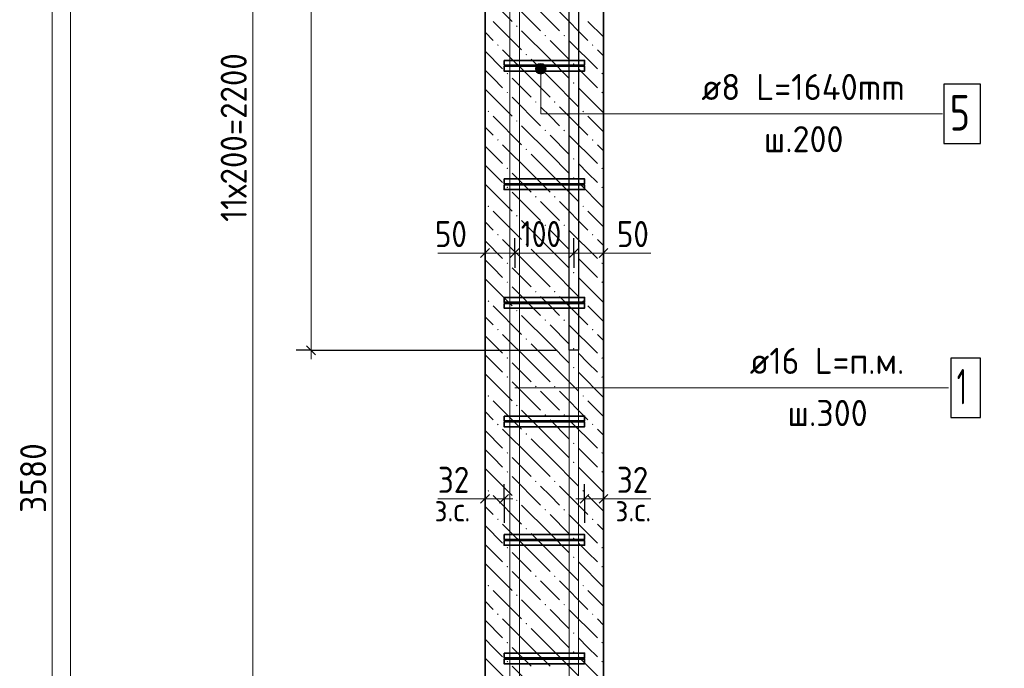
# Model space of a CAD drawing. Header units: millimetres. Extents: x 0 to 42000, y 0 to 29700.
# Tile 9 of 30: x 14597 to 22909, y 13474 to 18945. Entities that reach past the tile are written whole.
import ezdxf

# ---------------------------------------------------------------- set-up
doc = ezdxf.new("R2010")
doc.units = ezdxf.units.MM
doc.linetypes.add('______2', pattern=[270, 200, -70])
for name, color, linetype, lineweight in [('S1 Продольная арматура', 52, 'Continuous', 25), ('S2 ДОП Продольная арматура', 52, 'Continuous', 25), ('Standard', 7, 'Continuous', 25), ('Затяжка', 52, 'Continuous', 25), ('Позиционная метка линия выноска', 7, 'Continuous', 13), ('Размерная выноска', 7, 'Continuous', 13), ('Хомут', 52, 'Continuous', 25)]:
    doc.layers.add(name, color=color, linetype=linetype, lineweight=lineweight)
doc.layers.add('ЖБ Пилон', color=7, linetype='______2', lineweight=13, true_color=0xa0a0a0)
doc.styles.add('ISOCPEUR', font='txt')

msp = doc.modelspace()

# ---------------------------------------------------------------- hatches: boundary and pattern name
at = {"layer": 'ЖБ Пилон', "linetype": 'Continuous', "lineweight": 18, "transparency": 33554687}
for points in [[(18787.5, 18890.8), (18794, 18897.3), (18800.5, 18890.8), (18794, 18884.3)], [(19027.5, 18810.8), (19034, 18817.3), (19040.5, 18810.8), (19034, 18804.3)], [(19187.5, 18810.8), (19194, 18817.3), (19200.5, 18810.8), (19194, 18804.3)], [(18627.5, 18730.8), (18634, 18737.3), (18640.5, 18730.8), (18634, 18724.3)], [(19427.5, 18730.8), (19434, 18737.3), (19440.5, 18730.8), (19434, 18724.3)], [(18867.5, 18650.8), (18874, 18657.3), (18880.5, 18650.8), (18874, 18644.3)], [(19267.5, 18570.8), (19274, 18577.3), (19280.5, 18570.8), (19274, 18564.3)], [(18707.5, 18490.8), (18714, 18497.3), (18720.5, 18490.8), (18714, 18484.3)], [(19507.5, 18490.8), (19514, 18497.3), (19520.5, 18490.8), (19514, 18484.3)], [(19267.5, 18410.8), (19274, 18417.3), (19280.5, 18410.8), (19274, 18404.3)], [(18707.5, 18330.8), (18714, 18337.3), (18720.5, 18330.8), (18714, 18324.3)], [(19507.5, 18330.8), (19514, 18337.3), (19520.5, 18330.8), (19514, 18324.3)], [(18947.5, 18250.8), (18954, 18257.3), (18960.5, 18250.8), (18954, 18244.3)], [(19107.5, 18250.8), (19114, 18257.3), (19120.5, 18250.8), (19114, 18244.3)], [(18547.5, 18170.8), (18554, 18177.3), (18560.5, 18170.8), (18554, 18164.3)], [(19347.5, 18170.8), (19354, 18177.3), (19360.5, 18170.8), (19354, 18164.3)], [(18787.5, 18090.8), (18794, 18097.3), (18800.5, 18090.8), (18794, 18084.3)], [(19027.5, 18010.8), (19034, 18017.3), (19040.5, 18010.8), (19034, 18004.3)], [(19187.5, 18010.8), (19194, 18017.3), (19200.5, 18010.8), (19194, 18004.3)], [(18627.5, 17930.8), (18634, 17937.3), (18640.5, 17930.8), (18634, 17924.3)], [(19427.5, 17930.8), (19434, 17937.3), (19440.5, 17930.8), (19434, 17924.3)], [(18867.5, 17850.8), (18874, 17857.3), (18880.5, 17850.8), (18874, 17844.3)], [(19267.5, 17770.8), (19274, 17777.3), (19280.5, 17770.8), (19274, 17764.3)], [(18707.5, 17690.8), (18714, 17697.3), (18720.5, 17690.8), (18714, 17684.3)], [(19507.5, 17690.8), (19514, 17697.3), (19520.5, 17690.8), (19514, 17684.3)], [(19267.5, 17610.8), (19274, 17617.3), (19280.5, 17610.8), (19274, 17604.3)], [(18707.5, 17530.8), (18714, 17537.3), (18720.5, 17530.8), (18714, 17524.3)], [(18947.5, 17450.8), (18954, 17457.3), (18960.5, 17450.8), (18954, 17444.3)], [(19107.5, 17450.8), (19114, 17457.3), (19120.5, 17450.8), (19114, 17444.3)], [(19507.5, 17530.8), (19514, 17537.3), (19520.5, 17530.8), (19514, 17524.3)], [(18547.5, 17370.8), (18554, 17377.3), (18560.5, 17370.8), (18554, 17364.3)], [(19347.5, 17370.8), (19354, 17377.3), (19360.5, 17370.8), (19354, 17364.3)], [(18787.5, 17290.8), (18794, 17297.3), (18800.5, 17290.8), (18794, 17284.3)], [(19027.5, 17210.8), (19034, 17217.3), (19040.5, 17210.8), (19034, 17204.3)], [(19187.5, 17210.8), (19194, 17217.3), (19200.5, 17210.8), (19194, 17204.3)], [(18627.5, 17130.8), (18634, 17137.3), (18640.5, 17130.8), (18634, 17124.3)], [(19427.5, 17130.8), (19434, 17137.3), (19440.5, 17130.8), (19434, 17124.3)], [(18867.5, 17050.8), (18874, 17057.3), (18880.5, 17050.8), (18874, 17044.3)], [(19267.5, 16970.8), (19274, 16977.3), (19280.5, 16970.8), (19274, 16964.3)], [(18707.5, 16890.8), (18714, 16897.3), (18720.5, 16890.8), (18714, 16884.3)], [(19507.5, 16890.8), (19514, 16897.3), (19520.5, 16890.8), (19514, 16884.3)], [(19267.5, 16810.8), (19274, 16817.3), (19280.5, 16810.8), (19274, 16804.3)], [(18707.5, 16730.8), (18714, 16737.3), (18720.5, 16730.8), (18714, 16724.3)], [(19507.5, 16730.8), (19514, 16737.3), (19520.5, 16730.8), (19514, 16724.3)], [(18947.5, 16650.8), (18954, 16657.3), (18960.5, 16650.8), (18954, 16644.3)], [(19107.5, 16650.8), (19114, 16657.3), (19120.5, 16650.8), (19114, 16644.3)], [(18547.5, 16570.8), (18554, 16577.3), (18560.5, 16570.8), (18554, 16564.3)], [(19347.5, 16570.8), (19354, 16577.3), (19360.5, 16570.8), (19354, 16564.3)], [(18787.5, 16490.8), (18794, 16497.3), (18800.5, 16490.8), (18794, 16484.3)], [(19027.5, 16410.8), (19034, 16417.3), (19040.5, 16410.8), (19034, 16404.3)], [(19187.5, 16410.8), (19194, 16417.3), (19200.5, 16410.8), (19194, 16404.3)], [(18627.5, 16330.8), (18634, 16337.3), (18640.5, 16330.8), (18634, 16324.3)], [(19427.5, 16330.8), (19434, 16337.3), (19440.5, 16330.8), (19434, 16324.3)], [(18867.5, 16250.8), (18874, 16257.3), (18880.5, 16250.8), (18874, 16244.3)], [(19267.5, 16170.8), (19274, 16177.3), (19280.5, 16170.8), (19274, 16164.3)], [(18707.5, 16090.8), (18714, 16097.3), (18720.5, 16090.8), (18714, 16084.3)], [(19507.5, 16090.8), (19514, 16097.3), (19520.5, 16090.8), (19514, 16084.3)], [(19267.5, 16010.8), (19274, 16017.3), (19280.5, 16010.8), (19274, 16004.3)], [(18707.5, 15930.8), (18714, 15937.3), (18720.5, 15930.8), (18714, 15924.3)], [(19507.5, 15930.8), (19514, 15937.3), (19520.5, 15930.8), (19514, 15924.3)], [(18947.5, 15850.8), (18954, 15857.3), (18960.5, 15850.8), (18954, 15844.3)], [(19107.5, 15850.8), (19114, 15857.3), (19120.5, 15850.8), (19114, 15844.3)], [(18547.5, 15770.8), (18554, 15777.3), (18560.5, 15770.8), (18554, 15764.3)], [(19347.5, 15770.8), (19354, 15777.3), (19360.5, 15770.8), (19354, 15764.3)], [(18787.5, 15690.8), (18794, 15697.3), (18800.5, 15690.8), (18794, 15684.3)], [(19027.5, 15610.8), (19034, 15617.3), (19040.5, 15610.8), (19034, 15604.3)], [(19187.5, 15610.8), (19194, 15617.3), (19200.5, 15610.8), (19194, 15604.3)], [(18627.5, 15530.8), (18634, 15537.3), (18640.5, 15530.8), (18634, 15524.3)], [(19427.5, 15530.8), (19434, 15537.3), (19440.5, 15530.8), (19434, 15524.3)], [(18867.5, 15450.8), (18874, 15457.3), (18880.5, 15450.8), (18874, 15444.3)], [(18707.5, 15290.8), (18714, 15297.3), (18720.5, 15290.8), (18714, 15284.3)], [(19267.5, 15370.8), (19274, 15377.3), (19280.5, 15370.8), (19274, 15364.3)], [(19507.5, 15290.8), (19514, 15297.3), (19520.5, 15290.8), (19514, 15284.3)], [(19267.5, 15210.8), (19274, 15217.3), (19280.5, 15210.8), (19274, 15204.3)], [(18707.5, 15130.8), (18714, 15137.3), (18720.5, 15130.8), (18714, 15124.3)], [(19507.5, 15130.8), (19514, 15137.3), (19520.5, 15130.8), (19514, 15124.3)], [(18947.5, 15050.8), (18954, 15057.3), (18960.5, 15050.8), (18954, 15044.3)], [(19107.5, 15050.8), (19114, 15057.3), (19120.5, 15050.8), (19114, 15044.3)], [(18547.5, 14970.8), (18554, 14977.3), (18560.5, 14970.8), (18554, 14964.3)], [(19347.5, 14970.8), (19354, 14977.3), (19360.5, 14970.8), (19354, 14964.3)], [(18787.5, 14890.8), (18794, 14897.3), (18800.5, 14890.8), (18794, 14884.3)], [(19027.5, 14810.8), (19034, 14817.3), (19040.5, 14810.8), (19034, 14804.3)], [(19187.5, 14810.8), (19194, 14817.3), (19200.5, 14810.8), (19194, 14804.3)], [(18627.5, 14730.8), (18634, 14737.3), (18640.5, 14730.8), (18634, 14724.3)], [(19427.5, 14730.8), (19434, 14737.3), (19440.5, 14730.8), (19434, 14724.3)], [(18867.5, 14650.8), (18874, 14657.3), (18880.5, 14650.8), (18874, 14644.3)], [(19267.5, 14570.8), (19274, 14577.3), (19280.5, 14570.8), (19274, 14564.3)], [(18707.5, 14490.8), (18714, 14497.3), (18720.5, 14490.8), (18714, 14484.3)], [(19507.5, 14490.8), (19514, 14497.3), (19520.5, 14490.8), (19514, 14484.3)], [(19267.5, 14410.8), (19274, 14417.3), (19280.5, 14410.8), (19274, 14404.3)], [(18707.5, 14330.8), (18714, 14337.3), (18720.5, 14330.8), (18714, 14324.3)], [(19507.5, 14330.8), (19514, 14337.3), (19520.5, 14330.8), (19514, 14324.3)], [(18947.5, 14250.8), (18954, 14257.3), (18960.5, 14250.8), (18954, 14244.3)], [(19107.5, 14250.8), (19114, 14257.3), (19120.5, 14250.8), (19114, 14244.3)], [(18547.5, 14170.8), (18554, 14177.3), (18560.5, 14170.8), (18554, 14164.3)], [(19347.5, 14170.8), (19354, 14177.3), (19360.5, 14170.8), (19354, 14164.3)], [(18787.5, 14090.8), (18794, 14097.3), (18800.5, 14090.8), (18794, 14084.3)], [(19027.5, 14010.8), (19034, 14017.3), (19040.5, 14010.8), (19034, 14004.3)], [(19187.5, 14010.8), (19194, 14017.3), (19200.5, 14010.8), (19194, 14004.3)], [(18627.5, 13930.8), (18634, 13937.3), (18640.5, 13930.8), (18634, 13924.3)], [(19427.5, 13930.8), (19434, 13937.3), (19440.5, 13930.8), (19434, 13924.3)], [(18867.5, 13850.8), (18874, 13857.3), (18880.5, 13850.8), (18874, 13844.3)], [(19267.5, 13770.8), (19274, 13777.3), (19280.5, 13770.8), (19274, 13764.3)], [(18707.5, 13690.8), (18714, 13697.3), (18720.5, 13690.8), (18714, 13684.3)], [(19507.5, 13690.8), (19514, 13697.3), (19520.5, 13690.8), (19514, 13684.3)], [(19267.5, 13610.8), (19274, 13617.3), (19280.5, 13610.8), (19274, 13604.3)], [(18707.5, 13530.8), (18714, 13537.3), (18720.5, 13530.8), (18714, 13524.3)], [(19507.5, 13530.8), (19514, 13537.3), (19520.5, 13530.8), (19514, 13524.3)]]:
    msp.add_hatch(color=7, dxfattribs=at).paths.add_polyline_path(points, flags=16)
at = {"layer": 'Позиционная метка линия выноска', "linetype": 'Continuous', "lineweight": 13, "transparency": 33554687}
for points in [[(18950.7, 18531.8), (19040.7, 18531.8), (19034.4, 18554.3)], [(18950.7, 18531.8), (19034.4, 18554.3), (18957, 18554.3)], [(18957, 18554.3), (19034.4, 18554.3), (19018.2, 18570.5)], [(18957, 18554.3), (19018.2, 18570.5), (18973.2, 18570.5)], [(18973.2, 18570.5), (19018.2, 18570.5), (18995.7, 18576.8)], [(18957, 18509.3), (19040.7, 18531.8), (18950.7, 18531.8)], [(18957, 18509.3), (19034.4, 18509.3), (19040.7, 18531.8)], [(18973.2, 18493.1), (19034.4, 18509.3), (18957, 18509.3)], [(18973.2, 18493.1), (19018.2, 18493.1), (19034.4, 18509.3)], [(19018.2, 18493.1), (18973.2, 18493.1), (18995.7, 18486.8)]]:
    msp.add_hatch(color=7, dxfattribs=at).paths.add_polyline_path(points)

# ---------------------------------------------------------------- linework, layer by layer
at = {"layer": 'S1 Продольная арматура', "color": 7, "linetype": 'Continuous', "lineweight": 18, "transparency": 33554687}
for points in [[(19235.7, 6131.8), (19235.7, 24456.8), (19230.5, 24494.4), (19217.9, 24532.5), (19198.4, 24567.4), (19174.7, 24595.7), (19146.3, 24619.5), (19111.4, 24639), (19073.3, 24651.5), (19035.7, 24656.8), (15735.7, 24656.8), (15735.7, 24736.8), (19041.3, 24736.8), (19091.5, 24729.8), (19143.8, 24712.6), (19191.9, 24685.6), (19231.5, 24652.5), (19264.5, 24612.9), (19291.5, 24564.8), (19308.7, 24512.6), (19315.7, 24462.4), (19315.7, 6131.8), (19235.7, 6131.8)], [(19235.7, 6131.8), (19235.7, 24456.8), (19230.5, 24494.4), (19217.9, 24532.5), (19198.4, 24567.4), (19174.7, 24595.7), (19146.3, 24619.5), (19111.4, 24639), (19073.3, 24651.5), (19035.7, 24656.8), (15735.7, 24656.8), (15735.7, 24736.8), (19041.3, 24736.8), (19091.5, 24729.8), (19143.8, 24712.6), (19191.9, 24685.6), (19231.5, 24652.5), (19264.5, 24612.9), (19291.5, 24564.8), (19308.7, 24512.6), (19315.7, 24462.4), (19315.7, 6131.8), (19235.7, 6131.8)], [(19235.7, 6131.8), (19235.7, 24456.8), (19230.5, 24494.4), (19217.9, 24532.5), (19198.4, 24567.4), (19174.7, 24595.7), (19146.3, 24619.5), (19111.4, 24639), (19073.3, 24651.5), (19035.7, 24656.8), (15735.7, 24656.8), (15735.7, 24736.8), (19041.3, 24736.8), (19091.5, 24729.8), (19143.8, 24712.6), (19191.9, 24685.6), (19231.5, 24652.5), (19264.5, 24612.9), (19291.5, 24564.8), (19308.7, 24512.6), (19315.7, 24462.4), (19315.7, 6131.8), (19235.7, 6131.8)], [(19235.7, 6131.8), (19235.7, 24456.8), (19230.5, 24494.4), (19217.9, 24532.5), (19198.4, 24567.4), (19174.7, 24595.7), (19146.3, 24619.5), (19111.4, 24639), (19073.3, 24651.5), (19035.7, 24656.8), (15735.7, 24656.8), (15735.7, 24736.8), (19041.3, 24736.8), (19091.5, 24729.8), (19143.8, 24712.6), (19191.9, 24685.6), (19231.5, 24652.5), (19264.5, 24612.9), (19291.5, 24564.8), (19308.7, 24512.6), (19315.7, 24462.4), (19315.7, 6131.8), (19235.7, 6131.8)], [(19235.7, 6131.8), (19235.7, 24456.8), (19230.5, 24494.4), (19217.9, 24532.5), (19198.4, 24567.4), (19174.7, 24595.7), (19146.3, 24619.5), (19111.4, 24639), (19073.3, 24651.5), (19035.7, 24656.8), (15735.7, 24656.8), (15735.7, 24736.8), (19041.3, 24736.8), (19091.5, 24729.8), (19143.8, 24712.6), (19191.9, 24685.6), (19231.5, 24652.5), (19264.5, 24612.9), (19291.5, 24564.8), (19308.7, 24512.6), (19315.7, 24462.4), (19315.7, 6131.8), (19235.7, 6131.8)], [(19235.7, 6131.8), (19235.7, 24456.8), (19230.5, 24494.4), (19217.9, 24532.5), (19198.4, 24567.4), (19174.7, 24595.7), (19146.3, 24619.5), (19111.4, 24639), (19073.3, 24651.5), (19035.7, 24656.8), (15735.7, 24656.8), (15735.7, 24736.8), (19041.3, 24736.8), (19091.5, 24729.8), (19143.8, 24712.6), (19191.9, 24685.6), (19231.5, 24652.5), (19264.5, 24612.9), (19291.5, 24564.8), (19308.7, 24512.6), (19315.7, 24462.4), (19315.7, 6131.8), (19235.7, 6131.8)], [(18735.7, 6131.8), (18735.7, 24462.4), (18742.7, 24512.6), (18759.9, 24564.8), (18786.9, 24612.9), (18819.9, 24652.5), (18859.5, 24685.6), (18907.6, 24712.6), (18959.9, 24729.8), (19010.1, 24736.8), (22315.7, 24736.8), (22315.7, 24656.8), (19015.7, 24656.8), (18978.1, 24651.5), (18940, 24639), (18905.1, 24619.5), (18876.7, 24595.7), (18853, 24567.4), (18833.5, 24532.5), (18820.9, 24494.4), (18815.7, 24456.8), (18815.7, 6131.8), (18735.7, 6131.8)], [(18735.7, 6131.8), (18735.7, 24462.4), (18742.7, 24512.6), (18759.9, 24564.8), (18786.9, 24612.9), (18819.9, 24652.5), (18859.5, 24685.6), (18907.6, 24712.6), (18959.9, 24729.8), (19010.1, 24736.8), (22315.7, 24736.8), (22315.7, 24656.8), (19015.7, 24656.8), (18978.1, 24651.5), (18940, 24639), (18905.1, 24619.5), (18876.7, 24595.7), (18853, 24567.4), (18833.5, 24532.5), (18820.9, 24494.4), (18815.7, 24456.8), (18815.7, 6131.8), (18735.7, 6131.8)], [(18735.7, 6131.8), (18735.7, 24462.4), (18742.7, 24512.6), (18759.9, 24564.8), (18786.9, 24612.9), (18819.9, 24652.5), (18859.5, 24685.6), (18907.6, 24712.6), (18959.9, 24729.8), (19010.1, 24736.8), (22315.7, 24736.8), (22315.7, 24656.8), (19015.7, 24656.8), (18978.1, 24651.5), (18940, 24639), (18905.1, 24619.5), (18876.7, 24595.7), (18853, 24567.4), (18833.5, 24532.5), (18820.9, 24494.4), (18815.7, 24456.8), (18815.7, 6131.8), (18735.7, 6131.8)], [(18735.7, 6131.8), (18735.7, 24462.4), (18742.7, 24512.6), (18759.9, 24564.8), (18786.9, 24612.9), (18819.9, 24652.5), (18859.5, 24685.6), (18907.6, 24712.6), (18959.9, 24729.8), (19010.1, 24736.8), (22315.7, 24736.8), (22315.7, 24656.8), (19015.7, 24656.8), (18978.1, 24651.5), (18940, 24639), (18905.1, 24619.5), (18876.7, 24595.7), (18853, 24567.4), (18833.5, 24532.5), (18820.9, 24494.4), (18815.7, 24456.8), (18815.7, 6131.8), (18735.7, 6131.8)], [(18735.7, 6131.8), (18735.7, 24462.4), (18742.7, 24512.6), (18759.9, 24564.8), (18786.9, 24612.9), (18819.9, 24652.5), (18859.5, 24685.6), (18907.6, 24712.6), (18959.9, 24729.8), (19010.1, 24736.8), (22315.7, 24736.8), (22315.7, 24656.8), (19015.7, 24656.8), (18978.1, 24651.5), (18940, 24639), (18905.1, 24619.5), (18876.7, 24595.7), (18853, 24567.4), (18833.5, 24532.5), (18820.9, 24494.4), (18815.7, 24456.8), (18815.7, 6131.8), (18735.7, 6131.8)], [(18735.7, 6131.8), (18735.7, 24462.4), (18742.7, 24512.6), (18759.9, 24564.8), (18786.9, 24612.9), (18819.9, 24652.5), (18859.5, 24685.6), (18907.6, 24712.6), (18959.9, 24729.8), (19010.1, 24736.8), (22315.7, 24736.8), (22315.7, 24656.8), (19015.7, 24656.8), (18978.1, 24651.5), (18940, 24639), (18905.1, 24619.5), (18876.7, 24595.7), (18853, 24567.4), (18833.5, 24532.5), (18820.9, 24494.4), (18815.7, 24456.8), (18815.7, 6131.8), (18735.7, 6131.8)]]:
    msp.add_lwpolyline(points, dxfattribs=at)
at = {"layer": 'S1 Продольная арматура', "color": 7, "linetype": 'Continuous', "lineweight": 25, "transparency": 33554687}
msp.add_lwpolyline([(22458.7, 15590), (22708.7, 15590), (22708.7, 16090), (22458.7, 16090), (22458.7, 15590)], dxfattribs=at)
at = {"layer": 'S2 ДОП Продольная арматура', "color": 28, "linetype": 'Continuous', "lineweight": 25, "true_color": 0x50140a, "transparency": 33554687}
msp.add_lwpolyline([(19235.7, 16156.8), (19235.7, 24462.4), (19242.7, 24512.6), (19259.9, 24564.8), (19286.9, 24612.9), (19319.9, 24652.5), (19359.5, 24685.6), (19407.6, 24712.6), (19459.9, 24729.8), (19510.1, 24736.8), (22565.7, 24736.8), (22565.7, 24656.8), (19515.7, 24656.8), (19478.1, 24651.5), (19440, 24639), (19405.1, 24619.5), (19376.7, 24595.7), (19353, 24567.4), (19333.5, 24532.5), (19320.9, 24494.4), (19315.7, 24456.8), (19315.7, 16156.8), (19235.7, 16156.8)], dxfattribs=at)
msp.add_lwpolyline([(19235.7, 16156.8), (19235.7, 24462.4), (19242.7, 24512.6), (19259.9, 24564.8), (19286.9, 24612.9), (19319.9, 24652.5), (19359.5, 24685.6), (19407.6, 24712.6), (19459.9, 24729.8), (19510.1, 24736.8), (22565.7, 24736.8), (22565.7, 24656.8), (19515.7, 24656.8), (19478.1, 24651.5), (19440, 24639), (19405.1, 24619.5), (19376.7, 24595.7), (19353, 24567.4), (19333.5, 24532.5), (19320.9, 24494.4), (19315.7, 24456.8), (19315.7, 16156.8), (19235.7, 16156.8)], dxfattribs=at)
msp.add_lwpolyline([(19235.7, 16156.8), (19235.7, 24462.4), (19242.7, 24512.6), (19259.9, 24564.8), (19286.9, 24612.9), (19319.9, 24652.5), (19359.5, 24685.6), (19407.6, 24712.6), (19459.9, 24729.8), (19510.1, 24736.8), (22565.7, 24736.8), (22565.7, 24656.8), (19515.7, 24656.8), (19478.1, 24651.5), (19440, 24639), (19405.1, 24619.5), (19376.7, 24595.7), (19353, 24567.4), (19333.5, 24532.5), (19320.9, 24494.4), (19315.7, 24456.8), (19315.7, 16156.8), (19235.7, 16156.8)], dxfattribs=at)
msp.add_lwpolyline([(19235.7, 16156.8), (19235.7, 24462.4), (19242.7, 24512.6), (19259.9, 24564.8), (19286.9, 24612.9), (19319.9, 24652.5), (19359.5, 24685.6), (19407.6, 24712.6), (19459.9, 24729.8), (19510.1, 24736.8), (22565.7, 24736.8), (22565.7, 24656.8), (19515.7, 24656.8), (19478.1, 24651.5), (19440, 24639), (19405.1, 24619.5), (19376.7, 24595.7), (19353, 24567.4), (19333.5, 24532.5), (19320.9, 24494.4), (19315.7, 24456.8), (19315.7, 16156.8), (19235.7, 16156.8)], dxfattribs=at)
at = {"layer": 'Standard', "color": 7, "linetype": 'Continuous', "lineweight": 13, "transparency": 33554687}
for p, q in [((14870.8, 24031.8), (14870.8, 6131.8)), ((16563.8, 12531.8), (16563.8, 23531.8)), ((18525.7, 16976.8), (18450.7, 16976.8)), ((18525.7, 16976.8), (18775.7, 16976.8)), ((18775.7, 16976.8), (19275.7, 16976.8)), ((19275.7, 16976.8), (19525.7, 16976.8)), ((19525.7, 16976.8), (19600.7, 16976.8)), ((17056.8, 16156.8), (17056.8, 16081.8)), ((18525.7, 14903.4), (18450.7, 14903.4)), ((18685.7, 14903.4), (18525.7, 14903.4)), ((18685.7, 14903.4), (18760.7, 14903.4)), ((19365.7, 14903.4), (19290.7, 14903.4)), ((19365.7, 14903.4), (19525.7, 14903.4)), ((19525.7, 14903.4), (19600.7, 14903.4))]:
    msp.add_line(p, q, dxfattribs=at)
at = {"layer": 'Standard', "color": 7, "linetype": 'Continuous', "lineweight": -3, "transparency": 33554687}
for p, q in [((18525.7, 16976.8), (18525.7, 17101.8)), ((18775.7, 16976.8), (18775.7, 17101.8)), ((19275.7, 16976.8), (19275.7, 17101.8)), ((19525.7, 16976.8), (19525.7, 17101.8)), ((18525.7, 16976.8), (18525.7, 16851.8)), ((18525.7, 16976.8), (18525.7, 16976.8)), ((18775.7, 16976.8), (18775.7, 16851.8)), ((18775.7, 16976.8), (18775.7, 16976.8)), ((19275.7, 16976.8), (19275.7, 16851.8)), ((19275.7, 16976.8), (19275.7, 16976.3)), ((19525.7, 16976.8), (19525.7, 16851.8)), ((19525.7, 16976.8), (19525.7, 16976.8)), ((17056.8, 16156.8), (16931.8, 16156.8)), ((17056.8, 16156.8), (17181.8, 16156.8)), ((17056.8, 16156.8), (19135.7, 16156.8)), ((18525.7, 14903.4), (18525.7, 15028.4)), ((18685.7, 14903.4), (18685.7, 15028.4)), ((19365.7, 14903.4), (19365.7, 15028.4)), ((19525.7, 14903.4), (19525.7, 15028.4)), ((18525.7, 14903.4), (18525.7, 14778.4)), ((18525.7, 14903.4), (18525.7, 14903.4)), ((18685.7, 14903.4), (18685.7, 14778.4)), ((18685.7, 14903.4), (18685.7, 14701.8)), ((19365.7, 14903.4), (19365.7, 14778.4)), ((19365.7, 14903.4), (19365.7, 14701.8)), ((19525.7, 14903.4), (19525.7, 14778.4)), ((19525.7, 14903.4), (19525.7, 14903.4))]:
    msp.add_line(p, q, dxfattribs=at)
at = {"layer": 'Standard', "color": 7, "linetype": 'Continuous', "lineweight": 25, "transparency": 33554687}
for p, q in [((18488.2, 16939.3), (18563.2, 17014.3)), ((18738.2, 16939.3), (18813.2, 17014.3)), ((19238.2, 16939.3), (19313.2, 17014.3)), ((19488.2, 16939.3), (19563.2, 17014.3)), ((17094.3, 16119.3), (17019.3, 16194.3)), ((18563.2, 14940.9), (18488.2, 14865.9)), ((18723.2, 14940.9), (18648.2, 14865.9)), ((19328.2, 14865.9), (19403.2, 14940.9)), ((19488.2, 14865.9), (19563.2, 14940.9))]:
    msp.add_line(p, q, dxfattribs=at)
at = {"layer": 'Standard', "color": 254, "linetype": 'Continuous', "lineweight": 18, "true_color": 0xc4c4ff, "transparency": 33554687}
msp.add_lwpolyline([(23000, 25531.8), (15025.7, 25531.8), (15025.7, 3631.8)], dxfattribs=at)
at = {"layer": 'Standard', "color": 7, "linetype": 'Continuous', "lineweight": 13, "transparency": 33554687}
msp.add_lwpolyline([(17056.8, 16156.8), (17056.8, 19771.1), (17056.8, 19771.1), (17056.8, 24031.8)], dxfattribs=at)
at = {"layer": 'ЖБ Пилон', "color": 7, "linetype": 'Continuous', "lineweight": 35, "transparency": 33554687}
for p, q in [((18525.7, 24031.8), (18525.7, 6131.8)), ((19525.7, 6131.8), (19525.7, 24031.8))]:
    msp.add_line(p, q, dxfattribs=at)
at = {"layer": 'ЖБ Пилон', "color": 9, "linetype": 'Continuous', "lineweight": 18, "true_color": 0xc7c7c7, "transparency": 33554687}
for p, q in [((18525.7, 19159.1), (18754, 18930.8)), ((18754, 19090.8), (18994, 18850.8)), ((19074, 18930.8), (18994, 19010.8)), ((19154, 19010.8), (19394, 18770.8)), ((18594, 18930.8), (18834, 18690.8)), ((19154, 18850.8), (19074, 18930.8)), ((19394, 18930.8), (19525.7, 18799.1)), ((18525.7, 18839.1), (18594, 18770.8)), ((19074, 18610.8), (18834, 18850.8)), ((19074, 18770.8), (19234, 18610.8)), ((19234, 18770.8), (19474, 18530.8)), ((18525.7, 18679.1), (18674, 18530.8)), ((18914, 18450.8), (18674, 18690.8)), ((19525.7, 18639.1), (19474, 18690.8)), ((18914, 18610.8), (19074, 18450.8)), ((19074, 18610.8), (19234, 18450.8)), ((18594, 18450.8), (18525.7, 18519.1)), ((19394, 18450.8), (19314, 18530.8)), ((18674, 18370.8), (18594, 18450.8)), ((18754, 18450.8), (18914, 18290.8)), ((18914, 18450.8), (19074, 18290.8)), ((19074, 18450.8), (19314, 18210.8)), ((19314, 18370.8), (19525.7, 18159.1)), ((19474, 18370.8), (19394, 18450.8)), ((18525.7, 18359.1), (18754, 18130.8)), ((18754, 18290.8), (18994, 18050.8)), ((19074, 18130.8), (18994, 18210.8)), ((19154, 18210.8), (19394, 17970.8)), ((18594, 18130.8), (18834, 17890.8)), ((19154, 18050.8), (19074, 18130.8)), ((19394, 18130.8), (19525.7, 17999.1)), ((18525.7, 18039.1), (18594, 17970.8)), ((19074, 17810.8), (18834, 18050.8)), ((19074, 17970.8), (19234, 17810.8)), ((19234, 17970.8), (19474, 17730.8)), ((18525.7, 17879.1), (18674, 17730.8)), ((18914, 17650.8), (18674, 17890.8)), ((19525.7, 17839.1), (19474, 17890.8)), ((18914, 17810.8), (19074, 17650.8)), ((19074, 17810.8), (19234, 17650.8)), ((18594, 17650.8), (18525.7, 17719.1)), ((19394, 17650.8), (19314, 17730.8)), ((18674, 17570.8), (18594, 17650.8)), ((18754, 17650.8), (18914, 17490.8)), ((18914, 17650.8), (19074, 17490.8)), ((19074, 17650.8), (19314, 17410.8)), ((19474, 17570.8), (19394, 17650.8)), ((18525.7, 17559.1), (18754, 17330.8)), ((19314, 17570.8), (19525.7, 17359.1)), ((18754, 17490.8), (18994, 17250.8)), ((19074, 17330.8), (18994, 17410.8)), ((19154, 17410.8), (19394, 17170.8)), ((18594, 17330.8), (18834, 17090.8)), ((19154, 17250.8), (19074, 17330.8)), ((19394, 17330.8), (19525.7, 17199.1)), ((18525.7, 17239.1), (18594, 17170.8)), ((19074, 17010.8), (18834, 17250.8)), ((19074, 17170.8), (19234, 17010.8)), ((19234, 17170.8), (19474, 16930.8)), ((18525.7, 17079.1), (18674, 16930.8)), ((18914, 16850.8), (18674, 17090.8)), ((19525.7, 17039.1), (19474, 17090.8)), ((18914, 17010.8), (19074, 16850.8)), ((19074, 17010.8), (19234, 16850.8)), ((18594, 16850.8), (18525.7, 16919.1)), ((19394, 16850.8), (19314, 16930.8)), ((18674, 16770.8), (18594, 16850.8)), ((18754, 16850.8), (18914, 16690.8)), ((18914, 16850.8), (19074, 16690.8)), ((19074, 16850.8), (19314, 16610.8)), ((19474, 16770.8), (19394, 16850.8)), ((18525.7, 16759.1), (18754, 16530.8)), ((19314, 16770.8), (19525.7, 16559.1)), ((18754, 16690.8), (18994, 16450.8)), ((19074, 16530.8), (18994, 16610.8)), ((19154, 16610.8), (19394, 16370.8)), ((18594, 16530.8), (18834, 16290.8)), ((19154, 16450.8), (19074, 16530.8)), ((19394, 16530.8), (19525.7, 16399.1)), ((18525.7, 16439.1), (18594, 16370.8)), ((19074, 16210.8), (18834, 16450.8)), ((19074, 16370.8), (19234, 16210.8)), ((19234, 16370.8), (19474, 16130.8)), ((18525.7, 16279.1), (18674, 16130.8)), ((18914, 16050.8), (18674, 16290.8)), ((18914, 16210.8), (19074, 16050.8)), ((19074, 16210.8), (19234, 16050.8)), ((19525.7, 16239.1), (19474, 16290.8)), ((19394, 16050.8), (19314, 16130.8)), ((18594, 16050.8), (18525.7, 16119.1)), ((18674, 15970.8), (18594, 16050.8)), ((18754, 16050.8), (18914, 15890.8)), ((18914, 16050.8), (19074, 15890.8)), ((19074, 16050.8), (19314, 15810.8)), ((19474, 15970.8), (19394, 16050.8)), ((19314, 15970.8), (19525.7, 15759.1)), ((18525.7, 15959.1), (18754, 15730.8)), ((18754, 15890.8), (18994, 15650.8)), ((19074, 15730.8), (18994, 15810.8)), ((19154, 15810.8), (19394, 15570.8)), ((18594, 15730.8), (18834, 15490.8)), ((19154, 15650.8), (19074, 15730.8)), ((19394, 15730.8), (19525.7, 15599.1)), ((18525.7, 15639.1), (18594, 15570.8)), ((19074, 15410.8), (18834, 15650.8)), ((19074, 15570.8), (19234, 15410.8)), ((19234, 15570.8), (19474, 15330.8)), ((18525.7, 15479.1), (18674, 15330.8)), ((18914, 15250.8), (18674, 15490.8)), ((19525.7, 15439.1), (19474, 15490.8)), ((18914, 15410.8), (19074, 15250.8)), ((19074, 15410.8), (19234, 15250.8)), ((18594, 15250.8), (18525.7, 15319.1)), ((19394, 15250.8), (19314, 15330.8)), ((18674, 15170.8), (18594, 15250.8)), ((18754, 15250.8), (18914, 15090.8)), ((18914, 15250.8), (19074, 15090.8)), ((19074, 15250.8), (19314, 15010.8)), ((19474, 15170.8), (19394, 15250.8)), ((18525.7, 15159.1), (18754, 14930.8)), ((19314, 15170.8), (19525.7, 14959.1)), ((18754, 15090.8), (18994, 14850.8)), ((19074, 14930.8), (18994, 15010.8)), ((19154, 15010.8), (19394, 14770.8)), ((18594, 14930.8), (18834, 14690.8)), ((19154, 14850.8), (19074, 14930.8)), ((19394, 14930.8), (19525.7, 14799.1)), ((18525.7, 14839.1), (18594, 14770.8)), ((19074, 14610.8), (18834, 14850.8)), ((19074, 14770.8), (19234, 14610.8)), ((19234, 14770.8), (19474, 14530.8)), ((18525.7, 14679.1), (18674, 14530.8)), ((18914, 14450.8), (18674, 14690.8)), ((19525.7, 14639.1), (19474, 14690.8)), ((18914, 14610.8), (19074, 14450.8)), ((19074, 14610.8), (19234, 14450.8)), ((18594, 14450.8), (18525.7, 14519.1)), ((19394, 14450.8), (19314, 14530.8)), ((18674, 14370.8), (18594, 14450.8)), ((18754, 14450.8), (18914, 14290.8)), ((18914, 14450.8), (19074, 14290.8)), ((19074, 14450.8), (19314, 14210.8)), ((19474, 14370.8), (19394, 14450.8)), ((18525.7, 14359.1), (18754, 14130.8)), ((19314, 14370.8), (19525.7, 14159.1)), ((18754, 14290.8), (18994, 14050.8)), ((19074, 14130.8), (18994, 14210.8)), ((19154, 14210.8), (19394, 13970.8)), ((18594, 14130.8), (18834, 13890.8)), ((19074, 13810.8), (18834, 14050.8)), ((19154, 14050.8), (19074, 14130.8)), ((19394, 14130.8), (19525.7, 13999.1)), ((18525.7, 14039.1), (18594, 13970.8)), ((19074, 13970.8), (19234, 13810.8)), ((19234, 13970.8), (19474, 13730.8)), ((18914, 13650.8), (18674, 13890.8)), ((19525.7, 13839.1), (19474, 13890.8)), ((18525.7, 13879.1), (18674, 13730.8)), ((18914, 13810.8), (19074, 13650.8)), ((19074, 13810.8), (19234, 13650.8)), ((18594, 13650.8), (18525.7, 13719.1)), ((19394, 13650.8), (19314, 13730.8)), ((18674, 13570.8), (18594, 13650.8)), ((18754, 13650.8), (18914, 13490.8)), ((18914, 13650.8), (19074, 13490.8)), ((19074, 13650.8), (19314, 13410.8)), ((19474, 13570.8), (19394, 13650.8)), ((18525.7, 13559.1), (18754, 13330.8)), ((19314, 13570.8), (19525.7, 13359.1)), ((18754, 13490.8), (18994, 13250.8))]:
    msp.add_line(p, q, dxfattribs=at)
at = {"layer": 'Затяжка', "color": 7, "linetype": 'Continuous', "lineweight": 35, "transparency": 33554687}
for points in [[(18685.7, 18601.8), (19365.7, 18601.8), (19365.7, 18561.8), (18685.7, 18561.8), (18685.7, 18601.8)], [(18685.7, 18601.8), (19365.7, 18601.8), (19365.7, 18561.8), (18685.7, 18561.8), (18685.7, 18601.8)], [(18685.7, 17601.8), (19365.7, 17601.8), (19365.7, 17561.8), (18685.7, 17561.8), (18685.7, 17601.8)], [(18685.7, 17601.8), (19365.7, 17601.8), (19365.7, 17561.8), (18685.7, 17561.8), (18685.7, 17601.8)], [(18685.7, 16601.8), (19365.7, 16601.8), (19365.7, 16561.8), (18685.7, 16561.8), (18685.7, 16601.8)], [(18685.7, 16601.8), (19365.7, 16601.8), (19365.7, 16561.8), (18685.7, 16561.8), (18685.7, 16601.8)], [(18685.7, 15601.8), (19365.7, 15601.8), (19365.7, 15561.8), (18685.7, 15561.8), (18685.7, 15601.8)], [(18685.7, 15601.8), (19365.7, 15601.8), (19365.7, 15561.8), (18685.7, 15561.8), (18685.7, 15601.8)], [(18685.7, 14601.8), (19365.7, 14601.8), (19365.7, 14561.8), (18685.7, 14561.8), (18685.7, 14601.8)], [(18685.7, 14601.8), (19365.7, 14601.8), (19365.7, 14561.8), (18685.7, 14561.8), (18685.7, 14601.8)], [(18685.7, 13601.8), (19365.7, 13601.8), (19365.7, 13561.8), (18685.7, 13561.8), (18685.7, 13601.8)], [(18685.7, 13601.8), (19365.7, 13601.8), (19365.7, 13561.8), (18685.7, 13561.8), (18685.7, 13601.8)]]:
    msp.add_lwpolyline(points, dxfattribs=at)
at = {"layer": 'Позиционная метка линия выноска', "color": 7, "linetype": 'Continuous', "lineweight": 13, "transparency": 33554687}
for p, q in [((18995.7, 18576.8), (18995.7, 18576.8)), ((18950.7, 18531.8), (18950.7, 18531.8)), ((18995.7, 18486.8), (18995.7, 18486.8)), ((19040.7, 18531.8), (19040.7, 18531.8)), ((18775.7, 15840), (22438.7, 15840))]:
    msp.add_line(p, q, dxfattribs=at)
msp.add_lwpolyline([(22388.7, 18150), (18995.7, 18150), (18995.7, 18531.8)], dxfattribs=at)
msp.add_circle((18995.7, 18531.8), 45, dxfattribs=at)
at = {"layer": 'Размерная выноска', "color": 7, "linetype": 'Continuous', "lineweight": 13, "transparency": 33554687}
for p, q in [((18525.7, 16976.8), (18125.7, 16976.8)), ((19925.7, 16976.8), (19525.7, 16976.8)), ((18525.7, 14903.4), (18125.7, 14903.4)), ((19525.7, 14903.4), (19925.7, 14903.4))]:
    msp.add_line(p, q, dxfattribs=at)
at = {"layer": 'Хомут', "color": 7, "linetype": 'Continuous', "lineweight": 35, "transparency": 33554687}
for points in [[(18685.7, 18551.8), (19365.7, 18551.8), (19365.7, 18511.8), (18685.7, 18511.8), (18685.7, 18551.8)], [(18685.7, 18551.8), (19365.7, 18551.8), (19365.7, 18511.8), (18685.7, 18511.8), (18685.7, 18551.8)], [(18685.7, 17551.8), (19365.7, 17551.8), (19365.7, 17511.8), (18685.7, 17511.8), (18685.7, 17551.8)], [(18685.7, 17551.8), (19365.7, 17551.8), (19365.7, 17511.8), (18685.7, 17511.8), (18685.7, 17551.8)], [(18685.7, 16551.8), (19365.7, 16551.8), (19365.7, 16511.8), (18685.7, 16511.8), (18685.7, 16551.8)], [(18685.7, 16551.8), (19365.7, 16551.8), (19365.7, 16511.8), (18685.7, 16511.8), (18685.7, 16551.8)], [(18685.7, 15551.8), (19365.7, 15551.8), (19365.7, 15511.8), (18685.7, 15511.8), (18685.7, 15551.8)], [(18685.7, 15551.8), (19365.7, 15551.8), (19365.7, 15511.8), (18685.7, 15511.8), (18685.7, 15551.8)], [(18685.7, 14551.8), (19365.7, 14551.8), (19365.7, 14511.8), (18685.7, 14511.8), (18685.7, 14551.8)], [(18685.7, 14551.8), (19365.7, 14551.8), (19365.7, 14511.8), (18685.7, 14511.8), (18685.7, 14551.8)], [(18685.7, 13551.8), (19365.7, 13551.8), (19365.7, 13511.8), (18685.7, 13511.8), (18685.7, 13551.8)], [(18685.7, 13551.8), (19365.7, 13551.8), (19365.7, 13511.8), (18685.7, 13511.8), (18685.7, 13551.8)]]:
    msp.add_lwpolyline(points, dxfattribs=at)
at = {"layer": 'Хомут', "color": 7, "linetype": 'Continuous', "lineweight": 25, "transparency": 33554687}
msp.add_lwpolyline([(22398.7, 17900), (22708.7, 17900), (22708.7, 18400), (22398.7, 18400), (22398.7, 17900)], dxfattribs=at)

# ---------------------------------------------------------------- texts
at = {"layer": 'S1 Продольная арматура', "color": 7, "linetype": 'Continuous', "lineweight": 13, "transparency": 33554687, "attachment_point": 7, "style": 'ISOCPEUR'}
for s, insert, char_height, width in [('\\W0.94;ø16 L=п.м. ', (20760.7, 15957.3), 220, 1599.154), ('\\W0.56;1', (22508.7, 15700), 300, 233.324), ('\\W0.95;ш.300 ', (21079.7, 15517.3), 220, 962.122)]:
    msp.add_mtext(s, dxfattribs=dict(at, insert=insert, char_height=char_height, width=width))
at = {"layer": 'Standard', "color": 7, "linetype": 'Continuous', "lineweight": 25, "transparency": 33554687, "char_height": 220, "attachment_point": 7, "rotation": 90, "style": 'ISOCPEUR'}
for s, insert, width in [('\\W0.92;11х200=2200', (16513.8, 17239.8), 1706.477), ('\\W0.93;3580', (14820.8, 14784.8), 718.094)]:
    msp.add_mtext(s, dxfattribs=dict(at, insert=insert, width=width))
at = {"layer": 'Standard', "color": 7, "linetype": 'Continuous', "lineweight": 25, "transparency": 33554687, "char_height": 220, "attachment_point": 7, "style": 'ISOCPEUR'}
for s, insert, width in [('\\W0.87;50', (18102.2, 17026.8), 403.94), ('\\W0.83;100', (18827.7, 17026.8), 508.579), ('\\W0.87;50', (19638.2, 17026.8), 403.924), ('\\W0.87;32', (18127.2, 14953.4), 403.924), ('\\W0.87;32', (19638.2, 14953.4), 403.924)]:
    msp.add_mtext(s, dxfattribs=dict(at, insert=insert, width=width))
at = {"layer": 'Standard', "color": 7, "linetype": 'Continuous', "lineweight": 18, "transparency": 33554687, "char_height": 200, "attachment_point": 7, "style": 'ISOCPEUR'}
for insert, width in [((18099.8, 14712.4), 459.949), ((19627, 14712.4), 459.942)]:
    msp.add_mtext('\\W0.90;з.с.', dxfattribs=dict(at, insert=insert, width=width))
at = {"layer": 'Хомут', "color": 7, "linetype": 'Continuous', "lineweight": 13, "transparency": 33554687, "attachment_point": 7, "style": 'ISOCPEUR'}
for s, insert, char_height, width in [('\\W0.96;ø8 L=1640mm ', (20351.7, 18267.4), 220, 2018.394), ('\\W0.78;5', (22448.7, 18010), 300, 326.407), ('\\W0.95;ш.200 ', (20879.7, 17827.3), 220, 962.122)]:
    msp.add_mtext(s, dxfattribs=dict(at, insert=insert, char_height=char_height, width=width))

doc.saveas('drawing.dxf')
